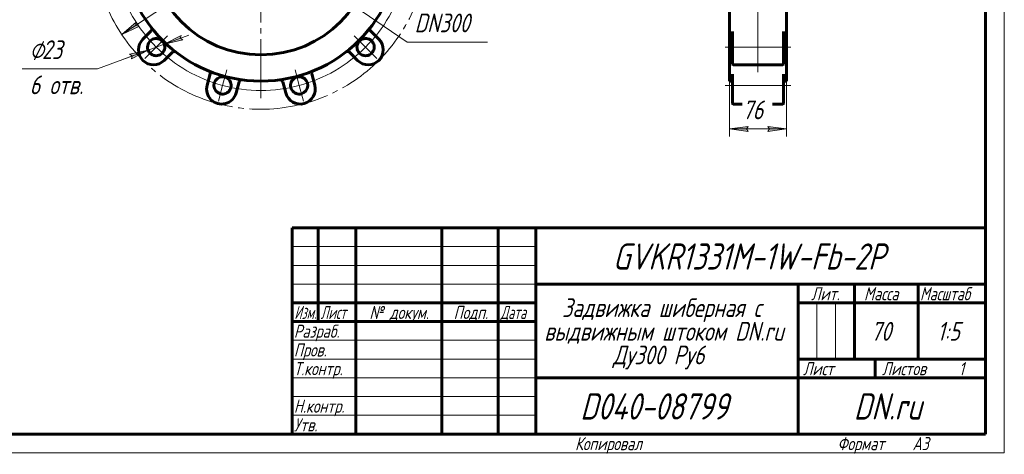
# Model space of a CAD drawing. Header units: millimetres. Extents: x -98 to 297, y 0 to 429.
# Tile 2 of 6: x 34 to 297, y 0 to 116. Entities that reach past the tile are written whole.
import ezdxf

# ---------------------------------------------------------------- set-up
doc = ezdxf.new("R2010")
doc.units = ezdxf.units.MM
for name, pattern in [('K5LT_AXLED', [25.827431, 21.327431, -1.5, 1.5, -1.5]), ('K5LT_BASIC', [0]), ('K5LT_THIN', [0])]:
    doc.linetypes.add(name, pattern=pattern)
doc.layers.add('Системный слой', color=7, linetype='Continuous')
doc.layers.add('Системный слой (1)', color=7, linetype='Continuous', true_color=0x6c6c6c)
doc.styles.add('KDIMTEXTSTYLE', font='txt', dxfattribs={"width": 0.96, "oblique": 15, "height": 5})
doc.styles.add('KTEXTSTYLE', font='txt', dxfattribs={"width": 0.96, "height": 5})
doc.dimstyles.new('KDIMSTYLE (0.20)', dxfattribs={"dimtxt": 5, "dimasz": 1, "dimexe": 2, "dimexo": 0, "dimgap": 1, "dimtad": 1, "dimlfac": 5, "dimtxsty": 'KDIMTEXTSTYLE', "dimsah": 1, "dimcen": 0, "dimdle": 1, "dimadec": 0, "dimazin": 0, "dimtfac": 0.667, "dimtmove": 0, "dimatfit": 3, "dimfxl": 1, "dimtvp": 1, "dimtolj": 1, "dimtzin": 0, "dimarcsym": 0})

# ---------------------------------------------------------------- blocks, each defined once
blk = doc.blocks.new('D1')
at = {"layer": 'Системный слой (1)'}
for points in [[(77.14, 110.58), (77.84, 110.14), (72.92, 109.02), (77.38, 111.37)], [(64.14, 105.08), (68.6, 107.43), (63.68, 106.31), (64.38, 105.87)]]:
    blk.add_hatch(color=7, dxfattribs=at).paths.add_polyline_path(points)
at = {"layer": 'Системный слой (1)', "color": 7, "linetype": 'K5LT_THIN', "lineweight": 18, "true_color": 0xffffff}
for p, q in [((72.92, 109.02), (79.48, 111.45)), ((77.38, 111.37), (72.92, 109.02)), ((77.14, 110.58), (77.38, 111.37)), ((77.84, 110.14), (77.14, 110.58)), ((72.92, 109.02), (68.6, 107.43)), ((72.92, 109.02), (77.84, 110.14)), ((68.6, 107.43), (55.14, 102.45)), ((68.6, 107.43), (62.04, 105)), ((68.6, 107.43), (63.68, 106.31)), ((63.68, 106.31), (64.38, 105.87)), ((64.14, 105.08), (68.6, 107.43)), ((64.38, 105.87), (64.14, 105.08))]:
    blk.add_line(p, q, dxfattribs=at)
blk.add_wipeout([(37, 94.07), (37, 110.83), (52.49, 110.83), (52.49, 94.07)]).dxf.layer = 'Системный слой (1)'
blk.add_line((55.14, 102.45), (35, 102.45), dxfattribs=at)
at = {"layer": 'Системный слой (1)', "color": 7, "char_height": 5, "attachment_point": 1, "style": 'KTEXTSTYLE'}
for s, insert in [('\\fArial|b0|c204|p34;\\H5.0;\\W1.000;\\Q15;\\fGOST Type AU|b0|i0|c204|p34;\\Q15;\\W0.960;⌀', (37, 110.04)), ('\\fArial|b0|c204|p34;\\H5.0;\\W1.000;\\Q15;\\fGOST Type AU|b0|i0|c204|p34;\\Q15;\\W0.960;23', (40.3, 110.04)), ('\\fArial|b0|c204|p34;\\H5.0;\\W1.000;\\Q15;\\fGOST Type AU|b0|i0|c204|p34;\\Q15;\\W0.960;6 отв.', (37, 100.66))]:
    blk.add_mtext(s, dxfattribs=dict(at, insert=insert))
blk = doc.blocks.new('KDIMARROW_01')
at = {"layer": 'Системный слой'}
blk.add_hatch(color=0, dxfattribs=at).paths.add_polyline_path([(0, 0), (-5, 0.66), (-4.5, 0), (-5, -0.66)])
at = {"layer": 'Системный слой', "color": 0, "linetype": 'K5LT_THIN', "lineweight": 18}
for p, q in [((-4.5, 0), (-5, 0.66)), ((-5, 0.66), (0, 0)), ((0, 0), (-5, -0.66)), ((-5, -0.66), (-4.5, 0))]:
    blk.add_line(p, q, dxfattribs=at)
at = {"layer": 'Системный слой (1)', "color": 0, "linetype": 'K5LT_THIN', "lineweight": 18}
blk.add_line((98.69, 136.15), (98.49, 136.15), dxfattribs=at)
blk = doc.blocks.new('D2')
at = {"layer": 'Системный слой (1)'}
for points in [[(67.19, 144.16), (67.84, 144.68), (62.83, 145.27), (67.52, 143.4)], [(134.55, 127.04), (129.87, 128.91), (130.19, 128.15), (129.54, 127.63)]]:
    blk.add_hatch(color=7, dxfattribs=at).paths.add_polyline_path(points)
at = {"layer": 'Системный слой (1)', "color": 7, "linetype": 'K5LT_THIN', "lineweight": 18, "true_color": 0xffffff}
for p, q in [((62.83, 145.27), (67.84, 144.68)), ((67.52, 143.4), (62.83, 145.27)), ((62.83, 145.27), (134.55, 127.04)), ((67.84, 144.68), (67.19, 144.16)), ((67.19, 144.16), (67.52, 143.4)), ((130.19, 128.15), (129.87, 128.91)), ((129.87, 128.91), (134.55, 127.04)), ((129.54, 127.63), (130.19, 128.15)), ((134.55, 127.04), (129.54, 127.63)), ((134.55, 127.04), (151.12, 122.82))]:
    blk.add_line(p, q, dxfattribs=at)
blk.add_arc((98.69, 136.15), 37, 162.6371, 172.0963, dxfattribs=at)
blk.add_arc((98.69, 136.15), 37, 162.6371, 172.0963, dxfattribs=at)
blk.add_wipeout([(153.12, 123.82), (153.12, 131.21), (166.93, 131.21), (166.93, 123.82)]).dxf.layer = 'Системный слой (1)'
blk.add_line((151.12, 122.82), (169.51, 122.82), dxfattribs=at)
at = {"layer": 'Системный слой (1)', "color": 7, "char_height": 5, "attachment_point": 1, "style": 'KTEXTSTYLE'}
for s, insert in [('\\fArial|b0|c204|p34;\\H5.0;\\W1.000;\\Q15;\\fGOST Type AU|b0|i0|c204|p34;\\Q15;\\W0.960;⌀', (153.12, 130.41)), ('\\fArial|b0|c204|p34;\\H5.0;\\W1.000;\\Q15;\\fGOST Type AU|b0|i0|c204|p34;\\Q15;\\W0.960;370', (156.43, 130.41))]:
    blk.add_mtext(s, dxfattribs=dict(at, insert=insert))
blk = doc.blocks.new('D3')
at = {"layer": 'Системный слой (1)'}
for points in [[(78.4, 150.77), (73.89, 153.04), (77.66, 149.68), (77.61, 150.51)], [(123.49, 119.27), (119.73, 122.63), (119.77, 121.8), (118.98, 121.54)]]:
    blk.add_hatch(color=7, dxfattribs=at).paths.add_polyline_path(points)
at = {"layer": 'Системный слой (1)', "color": 7, "linetype": 'K5LT_THIN', "lineweight": 18, "true_color": 0xffffff}
for p, q in [((73.89, 153.04), (78.4, 150.77)), ((77.66, 149.68), (73.89, 153.04)), ((73.89, 153.04), (123.49, 119.27)), ((78.4, 150.77), (77.61, 150.51)), ((77.61, 150.51), (77.66, 149.68)), ((118.98, 121.54), (119.77, 121.8)), ((123.49, 119.27), (118.98, 121.54)), ((119.77, 121.8), (119.73, 122.63)), ((119.73, 122.63), (123.49, 119.27)), ((123.49, 119.27), (137.7, 109.59))]:
    blk.add_line(p, q, dxfattribs=at)
blk.add_wipeout([(139.7, 110.59), (139.7, 117.97), (156.43, 117.97), (156.43, 110.59)]).dxf.layer = 'Системный слой (1)'
blk.add_line((137.7, 109.59), (159.13, 109.59), dxfattribs=at)
at = {"layer": 'Системный слой (1)', "color": 7, "insert": (139.7, 117.18), "char_height": 5, "attachment_point": 1, "style": 'KTEXTSTYLE'}
blk.add_mtext('\\fArial|b0|c204|p34;\\H5.0;\\W1.000;\\Q15;\\fGOST Type AU|b0|i0|c204|p34;\\Q15;\\W0.960;DN300', dxfattribs=at)
blk = doc.blocks.new('U11')
at = {"layer": 'Системный слой (1)', "color": 30, "linetype": 'K5LT_AXLED', "lineweight": 18, "true_color": 0xff8000}
for p, q in [((98.69, 136.15), (98.69, 94.65)), ((73.8, 111.26), (70.76, 108.22)), ((123.58, 111.26), (126.62, 108.22)), ((70.76, 108.22), (67.72, 105.18)), ((126.62, 108.22), (129.66, 105.18)), ((89.58, 102.15), (88.47, 98)), ((107.8, 102.15), (108.91, 98)), ((88.47, 98), (87.35, 93.85)), ((108.91, 98), (110.03, 93.85))]:
    blk.add_line(p, q, dxfattribs=at)
for start, end in [(195, 225), (315, 345), (225, 255), (285, 315), (255, 285)]:
    blk.add_arc((98.69, 136.15), 39.5, start, end, dxfattribs=at)
blk = doc.blocks.new('D5')
at = {"layer": 'Системный слой (1)'}
for points in [[(131.97, 157.45), (135.77, 160.76), (131.24, 158.54), (132.02, 158.27)], [(61.61, 111.55), (66.14, 113.77), (65.36, 114.04), (65.41, 114.86)]]:
    blk.add_hatch(color=7, dxfattribs=at).paths.add_polyline_path(points)
at = {"layer": 'Системный слой (1)', "color": 7, "linetype": 'K5LT_THIN', "lineweight": 18, "true_color": 0xffffff}
for p, q in [((135.77, 160.76), (146.11, 167.62)), ((61.61, 111.55), (135.77, 160.76)), ((131.24, 158.54), (135.77, 160.76)), ((135.77, 160.76), (131.97, 157.45)), ((132.02, 158.27), (131.24, 158.54)), ((131.97, 157.45), (132.02, 158.27)), ((61.61, 111.55), (65.41, 114.86)), ((66.14, 113.77), (61.61, 111.55)), ((65.41, 114.86), (65.36, 114.04)), ((65.36, 114.04), (66.14, 113.77))]:
    blk.add_line(p, q, dxfattribs=at)
blk.add_wipeout([(148.11, 168.62), (148.11, 176), (161.54, 176), (161.54, 168.62)]).dxf.layer = 'Системный слой (1)'
blk.add_line((146.11, 167.62), (164.1, 167.62), dxfattribs=at)
at = {"layer": 'Системный слой (1)', "color": 7, "char_height": 5, "attachment_point": 1, "style": 'KTEXTSTYLE'}
for s, insert in [('\\fArial|b0|c204|p34;\\H5.0;\\W1.000;\\Q15;\\fGOST Type AU|b0|i0|c204|p34;\\Q15;\\W0.960;⌀', (148.11, 175.21)), ('\\fArial|b0|c204|p34;\\H5.0;\\W1.000;\\Q15;\\fGOST Type AU|b0|i0|c204|p34;\\Q15;\\W0.960;445', (151.41, 175.21))]:
    blk.add_mtext(s, dxfattribs=dict(at, insert=insert))
blk = doc.blocks.new('U12')
at = {"layer": 'Системный слой (1)', "color": 143, "linetype": 'K5LT_BASIC', "lineweight": 60, "true_color": 0x33acca}
for p, q in [((223.69, 99.15), (224.48, 99.15)), ((238.11, 99.15), (238.89, 99.15))]:
    blk.add_line(p, q, dxfattribs=at)
blk = doc.blocks.new('U15')
at = {"layer": 'Системный слой (1)', "color": 143, "linetype": 'K5LT_BASIC', "lineweight": 60, "true_color": 0x33acca}
for p, q in [((224.48, 99.14), (224.48, 99.15)), ((224.49, 99.12), (224.48, 99.14)), ((224.49, 99.1), (224.49, 99.12))]:
    blk.add_line(p, q, dxfattribs=at)
blk = doc.blocks.new('U17')
at = {"layer": 'Системный слой (1)', "color": 143, "linetype": 'K5LT_BASIC', "lineweight": 60, "true_color": 0x33acca}
for p, q in [((238.1, 99.14), (238.11, 99.15)), ((238.1, 99.12), (238.1, 99.14)), ((238.1, 99.1), (238.1, 99.12))]:
    blk.add_line(p, q, dxfattribs=at)
blk = doc.blocks.new('U18')
at = {"layer": 'Системный слой (1)', "color": 143, "linetype": 'K5LT_BASIC', "lineweight": 60, "true_color": 0x33acca}
for p, q in [((224.49, 110.52), (224.49, 110.48)), ((224.49, 108.69), (224.49, 107.96))]:
    blk.add_line(p, q, dxfattribs=at)
blk = doc.blocks.new('D7')
at = {"layer": 'Системный слой (1)', "color": 7, "linetype": 'K5LT_THIN', "lineweight": 18, "true_color": 0xffffff}
for p, q in [((223.69, 99.35), (223.69, 84.39)), ((238.89, 99.35), (238.89, 84.39))]:
    blk.add_line(p, q, dxfattribs=at)
blk.add_wipeout([(227.14, 87.39), (227.14, 94.77), (235.11, 94.77), (235.11, 87.39)]).dxf.layer = 'Системный слой (1)'
at = {"layer": 'Системный слой (1)'}
for points in [[(228.19, 86.39), (228.69, 87.05), (223.69, 86.39), (228.69, 85.73)], [(238.89, 86.39), (233.89, 87.05), (234.39, 86.39), (233.89, 85.73)]]:
    blk.add_hatch(color=7, dxfattribs=at).paths.add_polyline_path(points)
at = {"layer": 'Системный слой (1)', "color": 7, "linetype": 'K5LT_THIN', "lineweight": 18, "true_color": 0xffffff}
for p, q in [((223.69, 86.39), (228.69, 87.05)), ((228.69, 87.05), (228.19, 86.39)), ((234.39, 86.39), (233.89, 87.05)), ((233.89, 87.05), (238.89, 86.39)), ((228.69, 85.73), (223.69, 86.39)), ((223.69, 86.39), (238.89, 86.39)), ((228.19, 86.39), (228.69, 85.73)), ((238.89, 86.39), (233.89, 85.73)), ((233.89, 85.73), (234.39, 86.39))]:
    blk.add_line(p, q, dxfattribs=at)
at = {"layer": 'Системный слой (1)', "color": 7, "insert": (227.14, 93.98), "char_height": 5, "attachment_point": 1, "style": 'KTEXTSTYLE'}
blk.add_mtext('\\fArial|b0|c204|p34;\\H5.0;\\W1.000;\\Q15;\\fGOST Type AU|b0|i0|c204|p34;\\Q15;\\W0.960;76', dxfattribs=at)
blk = doc.blocks.new('U25')
at = {"color": 7, "linetype": 'K5LT_THIN', "lineweight": 18, "true_color": 0xffffff}
for p, q in [((297, 420), (297, 0)), ((107, 55), (172, 55)), ((107, 50), (172, 50)), ((107, 45), (172, 45)), ((246.96, 25), (246.96, 40)), ((251.98, 25), (251.98, 40)), ((107, 30), (172, 30)), ((107, 25), (172, 25)), ((107, 20), (172, 20)), ((107, 15), (172, 15)), ((107, 10), (172, 10)), ((297, 0), (0, 0))]:
    blk.add_line(p, q, dxfattribs=at)
at = {"color": 143, "linetype": 'K5LT_BASIC', "lineweight": 60, "true_color": 0x33acca}
for p, q in [((292, 415), (292, 5)), ((107, 60), (292, 60)), ((107, 5), (107, 60)), ((114, 35), (114, 60)), ((124, 5), (124, 60)), ((147, 5), (147, 60)), ((162, 5), (162, 60)), ((172, 5), (172, 60)), ((172, 45), (292, 45)), ((242, 5), (242, 45)), ((257, 25), (257, 45)), ((274, 25), (274, 45)), ((107, 40), (172, 40)), ((242, 40), (257, 40)), ((257, 40), (292, 40)), ((107, 35), (172, 35)), ((242, 25), (292, 25)), ((262.57, 20), (262.57, 25)), ((172, 20), (242, 20)), ((242, 20), (292, 20)), ((292, 5), (20, 5))]:
    blk.add_line(p, q, dxfattribs=at)
at = {"color": 7, "attachment_point": 1, "style": 'KTEXTSTYLE'}
for s, insert, char_height in [('\\fArial|b0|c204|p34;\\H5.0;\\W1.000;\\Q15;\\fGOST Type AU|b0|i0|c204|p34;\\Q15;\\W0.960;\\H7.00;GVKR1331M-1W-Fb-2P', (192.57, 55.86), 7), ('\\fArial|b0|c204|p34;\\H5.0;\\W1.000;\\Q15;\\fGOST Type AU|b0|i0|c204|p34;\\Q15;\\W0.960;\\H3.50;Лит.', (245.47, 44.18), 3.5), ('\\fArial|b0|c204|p34;\\H5.0;\\W1.000;\\Q15;\\fGOST Type AU|b0|i0|c204|p34;\\Q15;\\W0.960;\\H3.50;Масса', (259.58, 44.18), 3.5), ('\\fArial|b0|c204|p34;\\H5.0;\\W1.000;\\Q15;\\fGOST Type AU|b0|i0|c204|p34;\\Q15;\\W0.926;\\H3.50;Масштаб', (274.52, 44.18), 3.5), ('\\fArial|b0|c204|p34;\\H5.0;\\W1.000;\\Q15;\\fGOST Type AU|b0|i0|c204|p34;\\Q15;\\W0.960;Задвижка шиберная с', (179.04, 41.21), 5), ('\\fArial|b0|c204|p34;\\H5.0;\\W1.000;\\Q15;\\fGOST Type AU|b0|i0|c204|p34;\\Q15;\\W0.786;\\H3.50;Изм.', (107.62, 39.18), 3.5), ('\\fArial|b0|c204|p34;\\H5.0;\\W1.000;\\Q15;\\fGOST Type AU|b0|i0|c204|p34;\\Q15;\\W0.800;\\H3.50;Лист', (114.61, 39.18), 3.5), ('\\fArial|b0|c204|p34;\\H5.0;\\W1.000;\\Q15;\\fGOST Type AU|b0|i0|c204|p34;\\Q15;\\W0.960;\\H3.50;№ докум.', (127.63, 39.18), 3.5), ('\\fArial|b0|c204|p34;\\H5.0;\\W1.000;\\Q15;\\fGOST Type AU|b0|i0|c204|p34;\\Q15;\\W0.960;\\H3.50;Подп.', (150.1, 39.18), 3.5), ('\\fArial|b0|c204|p34;\\H5.0;\\W1.000;\\Q15;\\fGOST Type AU|b0|i0|c204|p34;\\Q15;\\W0.800;\\H3.50;Дата', (162.61, 39.18), 3.5), ('\\fArial|b0|c204|p34;\\H5.0;\\W1.000;\\Q15;\\fGOST Type AU|b0|i0|c204|p34;\\Q15;\\W0.960;\\H3.50;Разраб.', (107.5, 34.18), 3.5), ('\\fArial|b0|c204|p34;\\H5.0;\\W1.000;\\Q15;\\fGOST Type AU|b0|i0|c204|p34;\\Q15;\\W0.960;выдвижным штоком DN.ru', (174.27, 34.9), 5), ('\\fArial|b0|c204|p34;\\H5.0;\\W1.000;\\Q15;\\fGOST Type AU|b0|i0|c204|p34;\\Q15;\\W0.960;70', (261.42, 34.9), 5), ('\\fArial|b0|c204|p34;\\H5.0;\\W1.000;\\Q15;\\fGOST Type AU|b0|i0|c204|p34;\\Q15;\\W0.960;{\\c16737820;1:5}', (279.11, 34.9), 5), ('\\fArial|b0|c204|p34;\\H5.0;\\W1.000;\\Q15;\\fGOST Type AU|b0|i0|c204|p34;\\Q15;\\W0.960;\\H3.50;Пров.', (107.5, 29.18), 3.5), ('\\fArial|b0|c204|p34;\\H5.0;\\W1.000;\\Q15;\\fGOST Type AU|b0|i0|c204|p34;\\Q15;\\W0.960;Ду300 Ру6', (192.6, 28.59), 5), ('\\fArial|b0|c204|p34;\\H5.0;\\W1.000;\\Q15;\\fGOST Type AU|b0|i0|c204|p34;\\Q15;\\W0.960;\\H3.50;Т.контр.', (107.5, 24.18), 3.5), ('\\fArial|b0|c204|p34;\\H5.0;\\W1.000;\\Q15;\\fGOST Type AU|b0|i0|c204|p34;\\Q15;\\W0.960;\\H3.50;Лист', (243.32, 24.18), 3.5), ('\\fArial|b0|c204|p34;\\H5.0;\\W1.000;\\Q15;\\fGOST Type AU|b0|i0|c204|p34;\\Q15;\\W0.960;\\H3.50;Листов', (264.36, 24.18), 3.5), ('\\fArial|b0|c204|p34;\\H5.0;\\W1.000;\\Q15;\\fGOST Type AU|b0|i0|c204|p34;\\Q15;\\W0.960;\\H3.50;1', (284.91, 24.18), 3.5), ('\\fArial|b0|c204|p34;\\H5.0;\\W1.000;\\Q15;\\fGOST Type AU|b0|i0|c204|p34;\\Q15;\\W0.960;\\H7.00;D040-08799', (183.87, 15.86), 7), ('\\fArial|b0|c204|p34;\\H5.0;\\W1.000;\\Q15;\\fGOST Type AU|b0|i0|c204|p34;\\Q15;\\W0.960;\\H7.00;DN.ru', (256.84, 15.86), 7), ('\\fArial|b0|c204|p34;\\H5.0;\\W1.000;\\Q15;\\fGOST Type AU|b0|i0|c204|p34;\\Q15;\\W0.960;\\H3.50;Н.контр.', (107.5, 14.18), 3.5), ('\\fArial|b0|c204|p34;\\H5.0;\\W1.000;\\Q15;\\fGOST Type AU|b0|i0|c204|p34;\\Q15;\\W0.960;\\H3.50;Утв.', (107.5, 9.18), 3.5), ('\\fArial|b0|c204|p34;\\H5.0;\\W1.000;\\Q15;\\fGOST Type AU|b0|i0|c204|p34;\\Q15;\\W0.960;\\H3.50;Копировал', (182.5, 4.18), 3.5), ('\\fArial|b0|c204|p34;\\H5.0;\\W1.000;\\Q15;\\fGOST Type AU|b0|i0|c204|p34;\\Q15;\\W0.960;\\H3.50;Формат', (252.5, 4.18), 3.5), ('\\fArial|b0|c204|p34;\\H5.0;\\W1.000;\\Q15;\\fGOST Type AU|b0|i0|c204|p34;\\Q15;\\W0.960;\\H3.50;A3', (272.5, 4.18), 3.5)]:
    blk.add_mtext(s, dxfattribs=dict(at, insert=insert, char_height=char_height))

msp = doc.modelspace()

# ---------------------------------------------------------------- linework, layer by layer
at = {"layer": 'Системный слой (1)', "color": 143, "linetype": 'K5LT_BASIC', "lineweight": 60, "true_color": 0x33acca}
for p, q in [((67.2249, 110.3456), (69.4116, 112.5323)), ((69.4116, 112.5323), (69.4752, 112.5959)), ((127.9707, 112.5323), (127.9071, 112.5959)), ((127.9707, 112.5323), (130.1574, 110.3456)), ((75.0685, 106.8755), (72.8817, 104.6887)), ((75.0685, 106.8755), (75.1321, 106.9391)), ((122.3138, 106.8755), (122.2502, 106.9391)), ((124.5005, 104.6887), (122.3138, 106.8755)), ((84.3453, 98.0703), (85.1457, 101.0574)), ((85.1457, 101.0574), (85.1689, 101.1443)), ((112.2366, 101.0574), (112.2133, 101.1443)), ((112.2366, 101.0574), (113.037, 98.0703)), ((92.8731, 98.9869), (92.0727, 95.9997)), ((92.8731, 98.9869), (92.8964, 99.0737)), ((104.5092, 98.9869), (104.4859, 99.0737)), ((105.3096, 95.9997), (104.5092, 98.9869))]:
    msp.add_line(p, q, dxfattribs=at)
at = {"layer": 'Системный слой (1)', "color": 30, "linetype": 'K5LT_AXLED', "lineweight": 18, "true_color": 0xff8000}
msp.add_circle((98.6911, 136.155), 44.5, dxfattribs=at)
at = {"layer": 'Системный слой (1)', "color": 143, "linetype": 'K5LT_BASIC', "lineweight": 60, "true_color": 0x33acca}
for radius in [37, 30]:
    msp.add_circle((98.6911, 136.155), radius, dxfattribs=at)
for centre, radius, start, end in [((69.051, 113.0202), 0.6, 315, 37.972805), ((128.3313, 113.0202), 0.6, 142.027195, 225), ((70.0533, 107.5172), 4, 135, 315), ((70.7604, 108.2243), 2.3, 78.349475, 11.650525), ((70.7604, 108.2243), 2.3, 60, 78.349475), ((126.6219, 108.2243), 2.3, 168.349475, 101.650525), ((127.329, 107.5172), 4, 225, 45), ((126.6219, 108.2243), 2.3, 101.650525, 150), ((70.7604, 108.2243), 2.3, 11.650525, 60), ((126.6219, 108.2243), 2.3, 150, 168.349475), ((75.5563, 106.5148), 0.6, 52.027195, 135), ((121.826, 106.5148), 0.6, 45, 127.972805), ((84.5894, 101.2996), 0.6, 345, 67.972805), ((88.4678, 98.0009), 2.3, 108.349475, 41.650525), ((88.4678, 98.0009), 2.3, 90, 108.349475), ((88.4678, 98.0009), 2.3, 41.650525, 90), ((108.9145, 98.0009), 2.3, 138.349475, 71.650525), ((108.9145, 98.0009), 2.3, 120, 138.349475), ((108.9145, 98.0009), 2.3, 71.650525, 120), ((112.7929, 101.2996), 0.6, 112.027195, 195), ((88.209, 97.035), 4, 165, 345), ((93.4759, 98.9184), 0.6, 82.027195, 165), ((103.9064, 98.9184), 0.6, 15, 97.972805), ((109.1733, 97.035), 4, 195, 15)]:
    msp.add_arc(centre, radius, start, end, dxfattribs=at)

# ---------------------------------------------------------------- next in the draw order: dimensions: what is measured, and where the dimension line sits
at = {"layer": 'Системный слой (1)', "color": 7}
dim = msp.add_diameter_dim_2p(p1=(81.5479, 112.2094), p2=(59.973, 104.2391), dimstyle='KDIMSTYLE (0.20)', override={"dimtih": 1, "dimtoh": 1, "dimpost": '\\fGOST Type AU|b0|c204|p34;\\H5.0;\\W0.960;\\Q15;<>\\X\\fGOST Type AU|b0|c204|p34;\\H5.0;\\W0.960;\\Q15;\\fGOST Type AU|b0|i0|c204|p34;\\Q15;6 отв.', "dimblk1": 'KDIMARROW_01', "dimblk2": 'KDIMARROW_01', "dimclrt": 7, "dimtol": 1, "dimtp": 0, "dimtm": 0, "dimtdec": 5, "dimtmove": 1, "dimatfit": 2, "dimtolj": 1}, dxfattribs=at)
dim.commit()
dim.dimension.update_dxf_attribs({"geometry": 'D1', "text_midpoint": (53.1367, 102.4525)})

# ---------------------------------------------------------------- next in the draw order: dimensions: what is measured, and where the dimension line sits
dim = msp.add_diameter_dim_2p(p1=(-80.6034, 181.7452), p2=(277.9857, 90.5648), dimstyle='KDIMSTYLE (0.20)', override={"dimtih": 1, "dimtoh": 1, "dimpost": '\\fGOST Type AU|b0|c204|p34;\\H5.0;\\W0.960;\\Q15;<>', "dimblk1": 'KDIMARROW_01', "dimblk2": 'KDIMARROW_01', "dimclrt": 7, "dimtol": 1, "dimtp": 0, "dimtm": 0, "dimtdec": 5, "dimtmove": 1, "dimatfit": 2, "dimtolj": 1}, dxfattribs=at)
dim.commit()
dim.dimension.update_dxf_attribs({"geometry": 'D2', "text_midpoint": (153.1189, 122.8239), "dimtype": 163})

# ---------------------------------------------------------------- next in the draw order: dimensions: what is measured, and where the dimension line sits
dim = msp.add_diameter_dim_2p(p1=(-25.2914, 220.5844), p2=(222.6737, 51.7256), dimstyle='KDIMSTYLE (0.20)', override={"dimtih": 1, "dimtoh": 1, "dimpost": '\\fGOST Type AU|b0|c204|p34;\\H5.0;\\W0.960;\\Q15;<>', "dimblk1": 'KDIMARROW_01', "dimblk2": 'KDIMARROW_01', "dimclrt": 7, "dimtol": 1, "dimtp": 0, "dimtm": 0, "dimtdec": 5, "dimtmove": 1, "dimatfit": 2, "dimtolj": 1}, dxfattribs=at)
dim.commit()
dim.dimension.update_dxf_attribs({"geometry": 'D3', "text_midpoint": (139.6987, 109.5917), "dimtype": 163})

# ---------------------------------------------------------------- next in the draw order: block references
at = {"layer": 'Системный слой (1)'}
msp.add_blockref('U11', (0, 0), dxfattribs=at)

# ---------------------------------------------------------------- next in the draw order: dimensions: what is measured, and where the dimension line sits
at = {"layer": 'Системный слой (1)', "color": 7}
dim = msp.add_diameter_dim_2p(p1=(-86.7002, 13.1253), p2=(284.0825, 259.1847), dimstyle='KDIMSTYLE (0.20)', override={"dimtih": 1, "dimtoh": 1, "dimpost": '\\fGOST Type AU|b0|c204|p34;\\H5.0;\\W0.960;\\Q15;<>', "dimblk1": 'KDIMARROW_01', "dimblk2": 'KDIMARROW_01', "dimclrt": 7, "dimtol": 1, "dimtp": 0, "dimtm": 0, "dimtdec": 5, "dimtmove": 1, "dimatfit": 2, "dimtolj": 1}, dxfattribs=at)
dim.commit()
dim.dimension.update_dxf_attribs({"geometry": 'D5', "text_midpoint": (148.1071, 167.6212), "dimtype": 163})

# ---------------------------------------------------------------- next in the draw order: linework, layer by layer
at = {"layer": 'Системный слой (1)', "color": 30, "linetype": 'K5LT_AXLED', "lineweight": 18, "true_color": 0xff8000}
for p, q in [((231.2943, 101.5172), (231.2943, 384.555)), ((240.0943, 108.2243), (222.4943, 108.2243))]:
    msp.add_line(p, q, dxfattribs=at)
at = {"layer": 'Системный слой (1)', "color": 143, "linetype": 'K5LT_BASIC', "lineweight": 60, "true_color": 0x33acca}
for p, q in [((223.6943, 173.155), (223.6943, 99.155)), ((238.8943, 173.155), (238.8943, 99.155)), ((224.4943, 110.2042), (224.4943, 112.3909)), ((224.4943, 110.4769), (224.4943, 110.2161)), ((238.0943, 110.2042), (238.0943, 112.3909)), ((224.4943, 110.2042), (224.4943, 108.6887)), ((224.4943, 103.7172), (224.4943, 110.2042)), ((238.0943, 103.7172), (238.0943, 110.2042)), ((237.8943, 103.5172), (224.6943, 103.5172)), ((224.4535, 100.3624), (224.4535, 100.3624)), ((224.4943, 98.0185), (224.4943, 101.0056)), ((238.0943, 98.0185), (238.0943, 101.0056)), ((238.1351, 100.3624), (238.134, 100.3606)), ((238.1351, 100.3624), (238.1351, 100.3624)), ((224.0064, 99.5184), (224.0064, 99.5184)), ((224.4943, 99.5295), (224.4943, 95.7009)), ((224.4943, 99.0386), (224.4943, 99.0388)), ((224.4943, 93.235), (224.4943, 98.0185)), ((238.0943, 99.0386), (238.0943, 99.0388)), ((238.0943, 93.235), (238.0943, 98.0185)), ((238.5821, 99.5184), (238.5821, 99.5184)), ((224.4943, 93.235), (224.4943, 95.7009)), ((237.8943, 93.035), (224.6943, 93.035))]:
    msp.add_line(p, q, dxfattribs=at)
for centre, start, end in [((224.6943, 103.7172), 180, 270), ((237.8943, 103.7172), 270, 0), ((224.6943, 93.235), 180, 270), ((237.8943, 93.235), 270, 0), ((237.8943, 93.235), 270, 0)]:
    msp.add_arc(centre, 0.2, start, end, dxfattribs=at)
msp.add_ellipse((223.8943, 100.184), major_axis=(-0.6, 0), ratio=0.95667596, start_param=3.14159265, end_param=3.1418681, dxfattribs=at)
for points, knots in [([(224.4917, 107.0492), (224.4908, 107.0547), (224.4898, 107.0597), (224.4875, 107.0682), (224.4864, 107.0717), (224.4841, 107.0777), (224.483, 107.0802), (224.4808, 107.0844), (224.4798, 107.086), (224.4779, 107.0889), (224.477, 107.0901), (224.4752, 107.0923), (224.4743, 107.0933), (224.4723, 107.0951), (224.4713, 107.096), (224.469, 107.0978), (224.4677, 107.0987), (224.4645, 107.1006), (224.4628, 107.1016), (224.4586, 107.1036), (224.4562, 107.1046), (224.4506, 107.1067), (224.4474, 107.1077), (224.4403, 107.1097), (224.4363, 107.1106), (224.4274, 107.1122), (224.4226, 107.1129), (224.4119, 107.114), (224.4062, 107.1144), (224.3971, 107.1147), (224.394, 107.1148), (224.3908, 107.1148), (224.3907, 107.1148), (224.3907, 107.1148)], [0, 0, 0, 0, 1.1581013, 1.1581013, 2.29782129, 2.29782129, 3.4130525, 3.4130525, 4.51831007, 4.51831007, 5.6191919, 5.6191919, 6.72534319, 6.72534319, 7.84201719, 7.84201719, 8.97485413, 8.97485413, 10.13002799, 10.13002799, 11.31104589, 11.31104589, 12.52241788, 12.52241788, 13.7646476, 13.7646476, 15.03800175, 15.03800175, 16.34187353, 16.34187353, 16.98669333, 16.98669333, 17, 17, 17, 17]), ([(224.4943, 107.0169), (224.4943, 107.017), (224.4943, 107.017), (224.4943, 107.0172), (224.4943, 107.0173), (224.4943, 107.0177), (224.4943, 107.0179), (224.4943, 107.0185), (224.4943, 107.0189), (224.4942, 107.02), (224.4942, 107.0208), (224.4942, 107.023), (224.4941, 107.0245), (224.494, 107.0281), (224.4938, 107.0302), (224.4935, 107.0345), (224.4933, 107.0367), (224.4929, 107.041), (224.4926, 107.0432), (224.4921, 107.0466), (224.4919, 107.0479), (224.4917, 107.0492)], [0, 0, 0, 0, 0.09130907, 0.09130907, 0.24349086, 0.24349086, 0.51741807, 0.51741807, 1.03483614, 1.03483614, 2.03923593, 2.03923593, 3.92623812, 3.92623812, 6.72623812, 6.72623812, 9.52623812, 9.52623812, 12.32623812, 12.32623812, 14, 14, 14, 14]), ([(238.0943, 107.0169), (238.0943, 107.017), (238.0943, 107.017), (238.0943, 107.0172), (238.0943, 107.0173), (238.0943, 107.0177), (238.0943, 107.0179), (238.0943, 107.0185), (238.0943, 107.0189), (238.0943, 107.02), (238.0943, 107.0208), (238.0944, 107.023), (238.0944, 107.0245), (238.0946, 107.0281), (238.0947, 107.0302), (238.095, 107.0345), (238.0952, 107.0367), (238.0957, 107.041), (238.0959, 107.0432), (238.0964, 107.0466), (238.0966, 107.0479), (238.0968, 107.0492)], [0, 0, 0, 0, 0.09130907, 0.09130907, 0.24349086, 0.24349086, 0.51741807, 0.51741807, 1.03483614, 1.03483614, 2.03923593, 2.03923593, 3.92623812, 3.92623812, 6.72623812, 6.72623812, 9.52623812, 9.52623812, 12.32623812, 12.32623812, 14, 14, 14, 14]), ([(238.0968, 107.0492), (238.0977, 107.0547), (238.0988, 107.0597), (238.101, 107.0682), (238.1022, 107.0717), (238.1045, 107.0777), (238.1056, 107.0802), (238.1077, 107.0844), (238.1087, 107.086), (238.1107, 107.0889), (238.1116, 107.0901), (238.1134, 107.0923), (238.1143, 107.0933), (238.1162, 107.0951), (238.1172, 107.096), (238.1196, 107.0978), (238.1209, 107.0987), (238.124, 107.1006), (238.1258, 107.1016), (238.13, 107.1036), (238.1324, 107.1046), (238.1379, 107.1067), (238.1411, 107.1077), (238.1483, 107.1097), (238.1523, 107.1106), (238.1611, 107.1122), (238.166, 107.1129), (238.1766, 107.114), (238.1823, 107.1144), (238.1914, 107.1147), (238.1945, 107.1148), (238.1977, 107.1148), (238.1978, 107.1148), (238.1979, 107.1148)], [0, 0, 0, 0, 1.1581013, 1.1581013, 2.29782129, 2.29782129, 3.4130525, 3.4130525, 4.51831007, 4.51831007, 5.6191919, 5.6191919, 6.72534319, 6.72534319, 7.84201719, 7.84201719, 8.97485413, 8.97485413, 10.13002799, 10.13002799, 11.31104589, 11.31104589, 12.52241788, 12.52241788, 13.7646476, 13.7646476, 15.03800175, 15.03800175, 16.34187353, 16.34187353, 16.98669333, 16.98669333, 17, 17, 17, 17]), ([(224.4943, 100.1841), (224.4943, 100.1846), (224.4943, 100.1852), (224.4943, 100.1866), (224.4943, 100.1874), (224.4942, 100.1895), (224.4942, 100.1909), (224.4942, 100.1946), (224.4941, 100.197), (224.4939, 100.2035), (224.4937, 100.2077), (224.4931, 100.217), (224.4927, 100.2221), (224.492, 100.2289), (224.4918, 100.2307), (224.4907, 100.2402), (224.4897, 100.2478), (224.4873, 100.262), (224.486, 100.2688), (224.4826, 100.2844), (224.4804, 100.2932), (224.4757, 100.3093), (224.4733, 100.3165), (224.4694, 100.3274), (224.4679, 100.3314), (224.4649, 100.3388), (224.4635, 100.3421), (224.4612, 100.3472), (224.4602, 100.3493), (224.4584, 100.353), (224.4576, 100.3546), (224.4562, 100.3574), (224.4556, 100.3586), (224.4545, 100.3606), (224.454, 100.3615), (224.4536, 100.3623), (224.4536, 100.3623), (224.4535, 100.3624)], [0, 0, 0, 0, 0.06116254, 0.06116254, 0.15290634, 0.15290634, 0.30581268, 0.30581268, 0.58104409, 0.58104409, 1.07037106, 1.07037106, 1.68297983, 1.68297983, 1.90714647, 1.90714647, 2.87064418, 2.87064418, 3.79525515, 3.79525515, 5.13748936, 5.13748936, 6.47972358, 6.47972358, 7.38373795, 7.38373795, 8.28775231, 8.28775231, 9.00207741, 9.00207741, 9.71640251, 9.71640251, 10.43072761, 10.43072761, 11.37158713, 11.37158713, 11.99235693, 11.99235693, 11.99235693, 11.99235693]), ([(238.0943, 100.184), (238.0943, 100.1842), (238.0943, 100.1844), (238.0943, 100.1849), (238.0943, 100.1852), (238.0943, 100.1862), (238.0943, 100.1868), (238.0943, 100.1885), (238.0943, 100.1897), (238.0944, 100.193), (238.0944, 100.1952), (238.0946, 100.2009), (238.0947, 100.2044), (238.095, 100.2095), (238.0951, 100.211), (238.0954, 100.2166), (238.0958, 100.2206), (238.0962, 100.2258), (238.0964, 100.2272), (238.0966, 100.2298), (238.0968, 100.2312), (238.0978, 100.2402), (238.0988, 100.2478), (238.1012, 100.262), (238.1025, 100.2688), (238.1059, 100.2844), (238.1081, 100.2932), (238.1128, 100.3093), (238.1152, 100.3165), (238.1191, 100.3274), (238.1207, 100.3314), (238.1236, 100.3388), (238.1251, 100.3421), (238.1274, 100.3472), (238.1283, 100.3493), (238.1301, 100.353), (238.1309, 100.3546), (238.1323, 100.3574), (238.1329, 100.3586), (238.134, 100.3606), (238.1345, 100.3615), (238.135, 100.3623), (238.135, 100.3623), (238.1351, 100.3624)], [0, 0, 0, 0, 0.02292921, 0.02292921, 0.06114457, 0.06114457, 0.12993221, 0.12993221, 0.25986442, 0.25986442, 0.51208577, 0.51208577, 0.92481135, 0.92481135, 1.10737304, 1.10737304, 1.5857355, 1.5857355, 1.75026252, 1.75026252, 1.91478954, 1.91478954, 2.87828725, 2.87828725, 3.80289822, 3.80289822, 5.14513243, 5.14513243, 6.48736665, 6.48736665, 7.39138102, 7.39138102, 8.29539538, 8.29539538, 9.00972048, 9.00972048, 9.72404558, 9.72404558, 10.43837068, 10.43837068, 11.3792302, 11.3792302, 12, 12, 12, 12]), ([(224.4906, 99.1025), (224.4885, 99.1206), (224.4848, 99.1375), (224.4815, 99.1568), (224.481, 99.1585), (224.4763, 99.179), (224.471, 99.197), (224.4588, 99.2314), (224.4518, 99.2477), (224.4365, 99.279), (224.4281, 99.2938), (224.41, 99.3221), (224.4003, 99.3355), (224.3797, 99.3609), (224.3687, 99.3728), (224.3458, 99.3954), (224.3337, 99.4059), (224.3086, 99.4257), (224.2955, 99.4349), (224.2685, 99.4518), (224.2546, 99.4595), (224.226, 99.4735), (224.2113, 99.4798), (224.1812, 99.491), (224.1659, 99.4959), (224.135, 99.5041), (224.1196, 99.5075), (224.0911, 99.5124), (224.0781, 99.5142), (224.0591, 99.5161), (224.053, 99.5166), (224.0422, 99.5174), (224.0374, 99.5176), (224.0288, 99.518), (224.0249, 99.5182), (224.0171, 99.5183), (224.0133, 99.5184), (224.0084, 99.5184), (224.0075, 99.5184), (224.0065, 99.5184), (224.0065, 99.5184), (224.0064, 99.5184)], [0, 0, 0, 0, 1.20796443, 1.20796443, 1.33387637, 1.33387637, 2.69002629, 2.69002629, 4.07870517, 4.07870517, 5.50911885, 5.50911885, 6.99395676, 6.99395676, 8.53235541, 8.53235541, 10.12422463, 10.12422463, 11.77002099, 11.77002099, 13.44097519, 13.44097519, 15.14773043, 15.14773043, 16.86822564, 16.86822564, 18.56141156, 18.56141156, 19.94503273, 19.94503273, 20.58475567, 20.58475567, 21.08818656, 21.08818656, 21.49298837, 21.49298837, 21.89779018, 21.89779018, 21.99384412, 21.99384412, 21.99975391, 21.99975391, 21.99975391, 21.99975391]), ([(224.4943, 99.0388), (224.4943, 99.0394), (224.4943, 99.04), (224.4943, 99.0417), (224.4943, 99.0427), (224.4942, 99.0454), (224.4942, 99.0471), (224.4941, 99.0519), (224.494, 99.055), (224.4938, 99.0624), (224.4936, 99.0666), (224.4931, 99.0751), (224.4928, 99.0794), (224.4921, 99.0878), (224.4917, 99.0921), (224.491, 99.0984), (224.4908, 99.1004), (224.4906, 99.1025)], [0, 0, 0, 0, 0.40988491, 0.40988491, 1.09302643, 1.09302643, 2.18605287, 2.18605287, 4.23547743, 4.23547743, 7.02864639, 7.02864639, 9.82181535, 9.82181535, 12.61498431, 12.61498431, 13.96584481, 13.96584481, 13.96584481, 13.96584481]), ([(224.4943, 99.0388), (224.4943, 99.0394), (224.4943, 99.04), (224.4943, 99.0417), (224.4943, 99.0427), (224.4942, 99.0454), (224.4942, 99.0471), (224.4941, 99.0519), (224.494, 99.055), (224.4938, 99.0624), (224.4936, 99.0666), (224.4931, 99.0751), (224.4928, 99.0794), (224.4921, 99.0878), (224.4917, 99.0921), (224.491, 99.0984), (224.4908, 99.1004), (224.4906, 99.1025)], [0, 0, 0, 0, 0.40988491, 0.40988491, 1.09302643, 1.09302643, 2.18605287, 2.18605287, 4.23547743, 4.23547743, 7.02864639, 7.02864639, 9.82181535, 9.82181535, 12.61498431, 12.61498431, 13.96584481, 13.96584481, 13.96584481, 13.96584481]), ([(238.0943, 99.0388), (238.0943, 99.0394), (238.0943, 99.04), (238.0943, 99.0417), (238.0943, 99.0427), (238.0943, 99.0454), (238.0943, 99.0471), (238.0944, 99.0519), (238.0945, 99.055), (238.0948, 99.0624), (238.095, 99.0666), (238.0955, 99.0751), (238.0958, 99.0794), (238.0964, 99.0878), (238.0968, 99.0921), (238.0975, 99.0984), (238.0977, 99.1004), (238.098, 99.1025)], [0, 0, 0, 0, 0.40988491, 0.40988491, 1.09302643, 1.09302643, 2.18605287, 2.18605287, 4.23547743, 4.23547743, 7.02864639, 7.02864639, 9.82181535, 9.82181535, 12.61498431, 12.61498431, 13.96584481, 13.96584481, 13.96584481, 13.96584481]), ([(238.0943, 99.0388), (238.0943, 99.0394), (238.0943, 99.04), (238.0943, 99.0417), (238.0943, 99.0427), (238.0943, 99.0454), (238.0943, 99.0471), (238.0944, 99.0519), (238.0945, 99.055), (238.0948, 99.0624), (238.095, 99.0666), (238.0955, 99.0751), (238.0958, 99.0794), (238.0964, 99.0878), (238.0968, 99.0921), (238.0975, 99.0984), (238.0977, 99.1004), (238.098, 99.1025)], [0, 0, 0, 0, 0.40988491, 0.40988491, 1.09302643, 1.09302643, 2.18605287, 2.18605287, 4.23547743, 4.23547743, 7.02864639, 7.02864639, 9.82181535, 9.82181535, 12.61498431, 12.61498431, 13.96584481, 13.96584481, 13.96584481, 13.96584481]), ([(238.098, 99.1025), (238.1001, 99.1206), (238.1037, 99.1375), (238.1071, 99.1568), (238.1075, 99.1585), (238.1123, 99.179), (238.1176, 99.197), (238.1298, 99.2314), (238.1367, 99.2477), (238.152, 99.279), (238.1604, 99.2938), (238.1785, 99.3221), (238.1883, 99.3355), (238.2089, 99.3609), (238.2198, 99.3728), (238.2428, 99.3954), (238.2548, 99.4059), (238.2799, 99.4257), (238.2931, 99.4349), (238.32, 99.4518), (238.3339, 99.4595), (238.3625, 99.4735), (238.3772, 99.4798), (238.4074, 99.491), (238.4226, 99.4959), (238.4535, 99.5041), (238.4689, 99.5075), (238.4975, 99.5124), (238.5104, 99.5142), (238.5294, 99.5161), (238.5355, 99.5166), (238.5463, 99.5174), (238.5511, 99.5176), (238.5598, 99.518), (238.5637, 99.5182), (238.5714, 99.5183), (238.5753, 99.5184), (238.5801, 99.5184), (238.581, 99.5184), (238.582, 99.5184), (238.5821, 99.5184), (238.5821, 99.5184)], [0, 0, 0, 0, 1.20796443, 1.20796443, 1.33387637, 1.33387637, 2.69002629, 2.69002629, 4.07870517, 4.07870517, 5.50911886, 5.50911886, 6.99395676, 6.99395676, 8.53235541, 8.53235541, 10.12422463, 10.12422463, 11.77002099, 11.77002099, 13.44097519, 13.44097519, 15.14773043, 15.14773043, 16.86822564, 16.86822564, 18.56141156, 18.56141156, 19.94503269, 19.94503269, 20.58475563, 20.58475563, 21.08818653, 21.08818653, 21.49298835, 21.49298835, 21.89779016, 21.89779016, 21.99384411, 21.99384411, 21.99975391, 21.99975391, 21.99975391, 21.99975391])]:
    msp.add_open_spline(points, degree=3, knots=knots, dxfattribs=at)

# ---------------------------------------------------------------- next in the draw order: block references
at = {"layer": 'Системный слой (1)'}
for name in ['U18', 'U12', 'U15', 'U17']:
    msp.add_blockref(name, (0, 0), dxfattribs=at)

# ---------------------------------------------------------------- next in the draw order: dimensions: what is measured, and where the dimension line sits
at = {"layer": 'Системный слой (1)', "color": 7}
dim = msp.add_linear_dim(base=(223.6943, 86.3895), p1=(238.8943, 99.355), p2=(223.6943, 99.355), dimstyle='KDIMSTYLE (0.20)', override={"dimexo": 0, "dimpost": '\\fGOST Type AU|b0|c204|p34;\\H5.0;\\W0.960;\\Q15;<>', "dimblk1": 'KDIMARROW_01', "dimblk2": 'KDIMARROW_01', "dimse1": 0, "dimse2": 0, "dimclrt": 7, "dimtol": 1, "dimtp": 0, "dimtm": 0, "dimtdec": 5, "dimtolj": 1}, dxfattribs=at)
dim.commit()
dim.dimension.update_dxf_attribs({"geometry": 'D7', "text_midpoint": (231.2943, 86.3895), "dimtype": 160})

# ---------------------------------------------------------------- next in the draw order: linework, layer by layer
at = {"layer": 'Системный слой (1)', "color": 30, "linetype": 'K5LT_AXLED', "lineweight": 18, "true_color": 0xff8000}
msp.add_line((240.0943, 98.0009), (222.4943, 98.0009), dxfattribs=at)

# ---------------------------------------------------------------- next in the draw order: block references
msp.add_blockref('U25', (0, 0))

doc.saveas('drawing.dxf')
